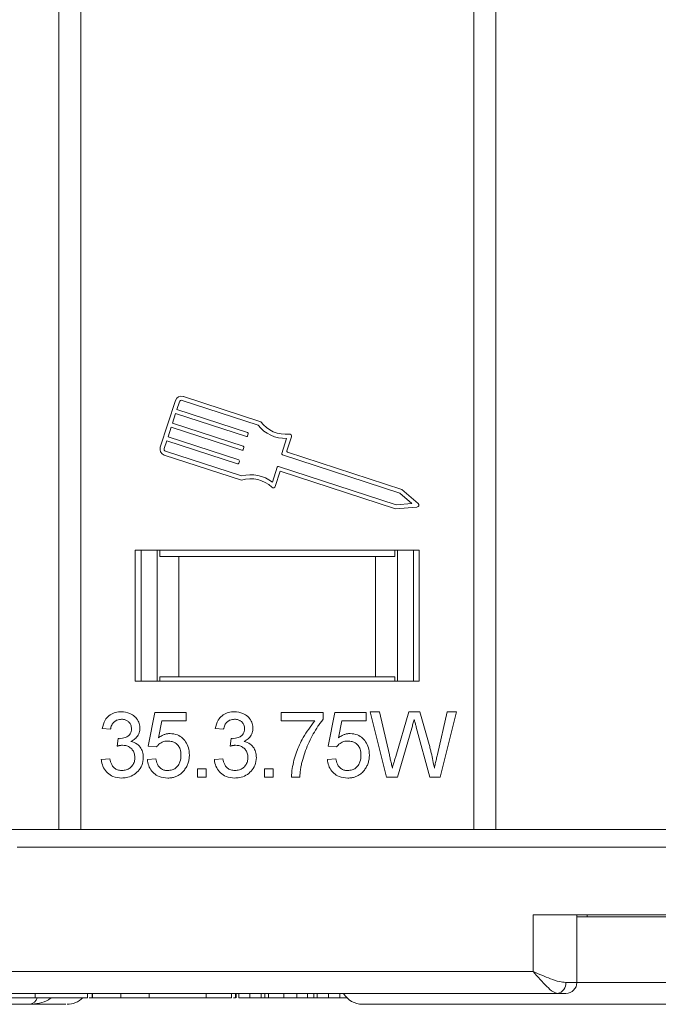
# Model space of a CAD drawing. Header units: millimetres. Extents: x 8853 to 11418, y 45 to 1005.
# Tile 146 of 256: x 10682 to 10711, y 263 to 308. Entities that reach past the tile are written whole.
import ezdxf

# ---------------------------------------------------------------- set-up
doc = ezdxf.new("R2010")
doc.units = ezdxf.units.MM

msp = doc.modelspace()

# ---------------------------------------------------------------- linework, layer by layer
at = {"color": 7, "linetype": 'Continuous', "lineweight": 15}
for p, q in [((10683.66, 344.529), (10683.66, 271.171)), ((10703.66, 344.529), (10703.66, 271.171)), ((10684.66, 343.61), (10684.66, 271.171)), ((10702.66, 271.171), (10702.66, 343.61)), ((10692.901, 289.849), (10689.359, 291.005)), ((10689.003, 290.824), (10688.304, 288.68)), ((10689.182, 290.766), (10689.065, 290.408)), ((10689.065, 290.408), (10692.303, 289.352)), ((10692.787, 289.688), (10689.3, 290.826)), ((10689.007, 290.23), (10688.861, 289.783)), ((10692.245, 289.173), (10689.007, 290.23)), ((10688.803, 289.605), (10688.657, 289.158)), ((10692.041, 288.548), (10688.803, 289.605)), ((10688.861, 289.783), (10692.099, 288.727)), ((10688.657, 289.158), (10691.895, 288.102)), ((10692.333, 289.293), (10692.304, 289.204)), ((10693.864, 288.398), (10694.089, 289.089)), ((10694.1, 288.519), (10694.311, 289.165)), ((10688.599, 288.979), (10688.482, 288.622)), ((10691.837, 287.923), (10688.599, 288.979)), ((10692.129, 288.668), (10692.1, 288.578)), ((10688.484, 288.325), (10692.027, 287.169)), ((10688.542, 288.504), (10692.029, 287.366)), ((10699.275, 286.583), (10693.894, 288.339)), ((10699.37, 286.75), (10694.131, 288.459)), ((10691.925, 288.042), (10691.896, 287.953)), ((10693.434, 287.082), (10693.66, 287.773)), ((10693.719, 287.803), (10699.1, 286.047)), ((10693.569, 286.89), (10693.794, 287.581)), ((10693.794, 287.581), (10699.078, 285.857)), ((10699.818, 286.109), (10699.275, 286.583)), ((10699.37, 286.75), (10700.108, 286.106)), ((10699.078, 285.857), (10700.055, 285.941)), ((10699.1, 286.047), (10699.818, 286.109)), ((10687.16, 283.971), (10700.16, 283.971)), ((10687.16, 277.971), (10687.16, 283.971)), ((10687.426, 283.971), (10687.426, 277.971)), ((10688.16, 283.971), (10688.16, 277.971)), ((10688.282, 283.671), (10688.282, 283.971)), ((10689.16, 283.671), (10688.282, 283.671)), ((10689.16, 278.171), (10689.16, 283.671)), ((10689.16, 283.671), (10698.16, 283.671)), ((10698.16, 283.671), (10698.16, 278.171)), ((10699.037, 283.671), (10698.16, 283.671)), ((10699.037, 283.971), (10699.037, 283.671)), ((10699.16, 277.971), (10699.16, 283.971)), ((10699.893, 277.971), (10699.893, 283.971)), ((10700.16, 283.971), (10700.16, 277.971)), ((10700.16, 277.971), (10687.16, 277.971)), ((10688.282, 277.971), (10688.282, 278.171)), ((10688.282, 278.171), (10689.16, 278.171)), ((10689.16, 278.171), (10698.16, 278.171)), ((10698.16, 278.171), (10699.037, 278.171)), ((10699.037, 278.171), (10699.037, 277.971)), ((10687.75, 274.994), (10688.058, 276.533)), ((10688.058, 276.533), (10689.481, 276.533)), ((10689.481, 276.533), (10689.481, 276.148)), ((10693.844, 276.148), (10693.844, 276.533)), ((10693.844, 276.533), (10695.767, 276.533)), ((10695.767, 276.533), (10695.767, 276.222)), ((10695.992, 274.994), (10696.3, 276.533)), ((10696.3, 276.533), (10697.723, 276.533)), ((10697.723, 276.533), (10697.723, 276.148)), ((10698.665, 273.571), (10697.91, 276.571)), ((10697.91, 276.571), (10698.346, 276.571)), ((10698.346, 276.571), (10698.792, 274.598)), ((10699.083, 274.524), (10699.676, 276.571)), ((10699.676, 276.571), (10700.185, 276.571)), ((10700.185, 276.571), (10700.613, 275.068)), ((10700.991, 274.61), (10701.434, 276.571)), ((10701.871, 276.571), (10701.115, 273.571)), ((10701.434, 276.571), (10701.871, 276.571)), ((10688.372, 276.148), (10688.22, 275.371)), ((10689.481, 276.148), (10688.372, 276.148)), ((10695.382, 276.148), (10693.844, 276.148)), ((10696.614, 276.148), (10696.461, 275.371)), ((10697.723, 276.148), (10696.614, 276.148)), ((10686.025, 275.764), (10685.64, 275.802)), ((10690.816, 275.802), (10691.201, 275.764)), ((10699.815, 275.816), (10699.166, 273.571)), ((10700.65, 273.571), (10700.023, 275.864)), ((10686.329, 274.994), (10686.369, 275.34)), ((10691.505, 274.994), (10691.545, 275.34)), ((10688.135, 274.956), (10687.75, 274.994)), ((10696.377, 274.956), (10695.992, 274.994)), ((10685.602, 274.379), (10685.986, 274.417)), ((10687.712, 274.379), (10688.096, 274.417)), ((10690.778, 274.379), (10691.162, 274.417)), ((10695.954, 274.379), (10696.338, 274.417)), ((10690.014, 273.956), (10690.399, 273.956)), ((10690.014, 273.571), (10690.014, 273.956)), ((10690.399, 273.956), (10690.399, 273.571)), ((10693.08, 273.571), (10693.08, 273.956)), ((10693.08, 273.956), (10693.465, 273.956)), ((10693.465, 273.956), (10693.465, 273.571)), ((10690.399, 273.571), (10690.014, 273.571)), ((10693.465, 273.571), (10693.08, 273.571)), ((10694.69, 273.571), (10694.305, 273.571)), ((10699.166, 273.571), (10698.665, 273.571)), ((10701.115, 273.571), (10700.65, 273.571)), ((10680.847, 271.171), (10683.945, 271.171)), ((10683.945, 271.171), (10684.66, 271.171)), ((10702.66, 271.171), (10684.66, 271.171)), ((10702.66, 271.171), (10703.374, 271.171)), ((10703.374, 271.171), (10721.562, 271.171)), ((10681.747, 270.371), (10721.562, 270.371)), ((10705.376, 267.271), (10705.376, 264.671)), ((10720, 267.271), (10705.376, 267.271)), ((10707.376, 264.171), (10707.376, 267.271)), ((10721.562, 267.171), (10707.376, 267.171)), ((10707.855, 267.271), (10707.855, 267.171)), ((10705.376, 264.671), (10665.562, 264.671)), ((10706.867, 264.171), (10707.376, 264.171)), ((10707.376, 264.171), (10711.879, 264.171)), ((10665.562, 263.671), (10706.495, 263.671)), ((10681.012, 263.471), (10682.57, 263.471)), ((10682.57, 263.671), (10682.57, 263.471)), ((10682.57, 263.471), (10684.973, 263.471)), ((10684.973, 263.671), (10684.973, 263.471)), ((10685.186, 263.671), (10685.186, 263.471)), ((10685.202, 263.671), (10685.202, 263.471)), ((10686.494, 263.671), (10686.494, 263.471)), ((10687.792, 263.671), (10687.792, 263.471)), ((10689.904, 263.471), (10691.564, 263.471)), ((10690.397, 263.671), (10690.397, 263.471)), ((10691.564, 263.671), (10691.564, 263.471)), ((10691.744, 263.671), (10691.744, 263.471)), ((10691.771, 263.671), (10691.771, 263.471)), ((10691.895, 263.671), (10691.895, 263.471)), ((10691.895, 263.471), (10692.405, 263.471)), ((10692.405, 263.671), (10692.405, 263.471)), ((10692.405, 263.471), (10692.925, 263.471)), ((10692.925, 263.671), (10692.925, 263.471)), ((10693.084, 263.671), (10693.084, 263.471)), ((10693.265, 263.671), (10693.265, 263.471)), ((10693.265, 263.471), (10693.956, 263.471)), ((10693.956, 263.671), (10693.956, 263.471)), ((10693.956, 263.471), (10694.55, 263.471)), ((10694.55, 263.671), (10694.55, 263.471)), ((10694.55, 263.471), (10695.05, 263.471)), ((10695.05, 263.671), (10695.05, 263.471)), ((10695.328, 263.671), (10695.328, 263.471)), ((10695.454, 263.471), (10695.491, 263.471)), ((10695.491, 263.671), (10695.491, 263.471)), ((10695.491, 263.471), (10696.007, 263.471)), ((10696.007, 263.671), (10696.007, 263.471)), ((10696.007, 263.471), (10696.517, 263.471)), ((10696.517, 263.671), (10696.517, 263.471)), ((10696.517, 263.471), (10696.848, 263.471)), ((10680.407, 263.171), (10682.326, 263.171))]:
    msp.add_line(p, q, dxfattribs=at)
for centre, radius, start, end in [((10689.271, 290.737), 0.282, 71.9297, 161.9297), ((10689.271, 290.737), 0.094, 71.9297, 161.9297), ((10694.029, 290.672), 1.584, 218.3704, 272.1664), ((10694.029, 290.672), 1.396, 216.112, 277.4447), ((10692.259, 289.218), 0.047, 251.9297, 341.9297), ((10692.288, 289.307), 0.047, 341.9297, 71.9297), ((10694.222, 289.194), 0.094, 341.9297, 97.4447), ((10688.572, 288.593), 0.282, 161.9297, 251.9297), ((10688.572, 288.593), 0.094, 161.9297, 251.9297), ((10692.055, 288.593), 0.047, 251.9297, 341.9297), ((10692.084, 288.682), 0.047, 341.9297, 71.9297), ((10693.908, 288.384), 0.047, 161.9297, 251.9297), ((10694.145, 288.504), 0.047, 161.9297, 251.9297), ((10691.851, 287.968), 0.047, 251.9297, 341.9297), ((10691.88, 288.057), 0.047, 341.9297, 71.9297), ((10693.704, 287.758), 0.047, 71.9297, 161.9297), ((10692.452, 285.839), 1.396, 46.4147, 107.7474), ((10692.452, 285.839), 1.584, 51.693, 105.489), ((10693.48, 286.919), 0.094, 226.4147, 341.9297), ((10700.046, 286.035), 0.094, 274.9512, 48.9082), ((10706.42, 264.116), 0.451, 279.5202, 7.0813), ((10706.876, 264.171), 0.5, 270, 0), ((10682.288, 263.56), 0.391, 275.4925, 346.8448), ((10684.038, 264.171), 1, 270, 315.4794), ((10697.562, 264.171), 1, 210, 270)]:
    msp.add_arc(centre, radius, start, end, dxfattribs=at)
for points, knots in [([(10685.64, 275.802), (10685.675, 275.934), (10685.733, 276.155), (10685.946, 276.396), (10686.183, 276.531), (10686.384, 276.569), (10686.496, 276.571), (10686.518, 276.571)], [0, 0, 0, 0, 0.317224, 0.527348, 0.737548, 0.948132, 1, 1, 1, 1]), ([(10686.518, 276.571), (10686.652, 276.556), (10686.875, 276.531), (10687.142, 276.362), (10687.298, 276.155), (10687.365, 275.958), (10687.37, 275.843), (10687.371, 275.809)], [0, 0, 0, 0, 0.31604, 0.521255, 0.727841, 0.918246, 1, 1, 1, 1]), ([(10690.816, 275.802), (10690.851, 275.934), (10690.909, 276.155), (10691.122, 276.396), (10691.359, 276.531), (10691.56, 276.569), (10691.672, 276.571), (10691.694, 276.571)], [0, 0, 0, 0, 0.317224, 0.527348, 0.737548, 0.948132, 1, 1, 1, 1]), ([(10691.694, 276.571), (10691.828, 276.556), (10692.051, 276.531), (10692.318, 276.362), (10692.474, 276.155), (10692.541, 275.958), (10692.546, 275.843), (10692.547, 275.809)], [0, 0, 0, 0, 0.31604, 0.521255, 0.727841, 0.918246, 1, 1, 1, 1]), ([(10686.53, 276.225), (10686.462, 276.219), (10686.343, 276.209), (10686.195, 276.12), (10686.086, 275.988), (10686.042, 275.86), (10686.028, 275.778), (10686.025, 275.764)], [0, 0, 0, 0, 0.26847, 0.468995, 0.669856, 0.940289, 1, 1, 1, 1]), ([(10686.986, 275.796), (10686.981, 275.853), (10686.971, 275.963), (10686.88, 276.093), (10686.762, 276.182), (10686.641, 276.22), (10686.561, 276.224), (10686.53, 276.225)], [0, 0, 0, 0, 0.241872, 0.466389, 0.6563, 0.86642, 1, 1, 1, 1]), ([(10691.706, 276.225), (10691.638, 276.219), (10691.519, 276.209), (10691.371, 276.12), (10691.262, 275.988), (10691.218, 275.86), (10691.203, 275.778), (10691.201, 275.764)], [0, 0, 0, 0, 0.26847, 0.468995, 0.669856, 0.940289, 1, 1, 1, 1]), ([(10692.162, 275.796), (10692.157, 275.853), (10692.147, 275.963), (10692.056, 276.093), (10691.938, 276.182), (10691.817, 276.22), (10691.737, 276.224), (10691.706, 276.225)], [0, 0, 0, 0, 0.241872, 0.466389, 0.6563, 0.86642, 1, 1, 1, 1]), ([(10694.305, 273.571), (10694.316, 273.705), (10694.346, 274.094), (10694.522, 274.71), (10694.85, 275.459), (10695.191, 275.901), (10695.382, 276.148)], [0, 0, 0, 0, 0.141221, 0.412473, 0.671456, 1, 1, 1, 1]), ([(10695.767, 276.222), (10695.724, 276.17), (10695.638, 276.068), (10695.481, 275.846), (10695.303, 275.553), (10695.111, 275.183), (10694.946, 274.794), (10694.864, 274.523), (10694.823, 274.387)], [0, 0, 0, 0, 0.096269, 0.192865, 0.391303, 0.591, 0.794748, 1, 1, 1, 1]), ([(10699.815, 275.816), (10699.825, 275.849), (10699.844, 275.914), (10699.872, 276.012), (10699.901, 276.11), (10699.92, 276.176), (10699.929, 276.209)], [0, 0, 0, 0, 0.249999, 0.4999982, 0.7499954, 1, 1, 1, 1]), ([(10699.929, 276.209), (10699.933, 276.193), (10699.942, 276.161), (10699.96, 276.096), (10699.98, 276.023), (10700.002, 275.94), (10700.016, 275.889), (10700.023, 275.864)], [0, 0, 0, 0, 0.139865, 0.279703, 0.559326, 0.779667, 1, 1, 1, 1]), ([(10686.424, 275.336), (10686.521, 275.347), (10686.67, 275.363), (10686.838, 275.457), (10686.93, 275.554), (10686.979, 275.67), (10686.984, 275.753), (10686.986, 275.796)], [0, 0, 0, 0, 0.355638, 0.546568, 0.693978, 0.841492, 1, 1, 1, 1]), ([(10687.371, 275.809), (10687.365, 275.741), (10687.352, 275.593), (10687.237, 275.399), (10687.091, 275.277), (10686.995, 275.23), (10686.962, 275.214)], [0, 0, 0, 0, 0.263792, 0.581099, 0.854542, 1, 1, 1, 1]), ([(10688.22, 275.371), (10688.246, 275.391), (10688.298, 275.43), (10688.395, 275.486), (10688.511, 275.536), (10688.619, 275.562), (10688.701, 275.57), (10688.737, 275.571), (10688.754, 275.571)], [0, 0, 0, 0, 0.1682768, 0.3375977, 0.5743874, 0.8180629, 0.9087982, 1, 1, 1, 1]), ([(10688.754, 275.571), (10688.868, 275.56), (10689.077, 275.539), (10689.334, 275.364), (10689.521, 275.136), (10689.621, 274.867), (10689.631, 274.681), (10689.635, 274.6)], [0, 0, 0, 0, 0.230657, 0.42536, 0.619117, 0.832995, 1, 1, 1, 1]), ([(10691.6, 275.336), (10691.697, 275.347), (10691.846, 275.363), (10692.013, 275.457), (10692.105, 275.554), (10692.155, 275.67), (10692.16, 275.753), (10692.162, 275.796)], [0, 0, 0, 0, 0.355638, 0.546568, 0.693978, 0.841492, 1, 1, 1, 1]), ([(10692.547, 275.809), (10692.541, 275.741), (10692.528, 275.593), (10692.413, 275.399), (10692.267, 275.277), (10692.171, 275.23), (10692.138, 275.214)], [0, 0, 0, 0, 0.263792, 0.581099, 0.854542, 1, 1, 1, 1]), ([(10696.461, 275.371), (10696.487, 275.391), (10696.54, 275.43), (10696.636, 275.486), (10696.752, 275.536), (10696.861, 275.562), (10696.943, 275.57), (10696.978, 275.571), (10696.996, 275.571)], [0, 0, 0, 0, 0.1682768, 0.3375977, 0.5743874, 0.8180629, 0.9087982, 1, 1, 1, 1]), ([(10696.996, 275.571), (10697.11, 275.56), (10697.319, 275.539), (10697.575, 275.364), (10697.763, 275.136), (10697.863, 274.867), (10697.872, 274.681), (10697.877, 274.6)], [0, 0, 0, 0, 0.230657, 0.42536, 0.619117, 0.832995, 1, 1, 1, 1]), ([(10686.369, 275.34), (10686.373, 275.34), (10686.382, 275.339), (10686.396, 275.338), (10686.41, 275.337), (10686.419, 275.336), (10686.424, 275.336)], [0, 0, 0, 0, 0.250087, 0.500185, 0.75003, 1, 1, 1, 1]), ([(10686.962, 275.214), (10687.059, 275.181), (10687.242, 275.119), (10687.426, 274.912), (10687.514, 274.689), (10687.521, 274.543), (10687.525, 274.474)], [0, 0, 0, 0, 0.300181, 0.56656, 0.794468, 1, 1, 1, 1]), ([(10688.648, 275.225), (10688.604, 275.223), (10688.516, 275.22), (10688.392, 275.185), (10688.287, 275.121), (10688.214, 275.058), (10688.165, 275), (10688.145, 274.971), (10688.135, 274.956)], [0, 0, 0, 0, 0.215669, 0.438311, 0.626337, 0.821904, 0.910592, 1, 1, 1, 1]), ([(10689.25, 274.577), (10689.244, 274.673), (10689.234, 274.829), (10689.133, 275.025), (10689.003, 275.147), (10688.833, 275.215), (10688.714, 275.222), (10688.648, 275.225)], [0, 0, 0, 0, 0.283054, 0.463078, 0.644303, 0.80492, 1, 1, 1, 1]), ([(10691.545, 275.34), (10691.549, 275.34), (10691.558, 275.339), (10691.572, 275.338), (10691.586, 275.337), (10691.595, 275.336), (10691.6, 275.336)], [0, 0, 0, 0, 0.250087, 0.500185, 0.75003, 1, 1, 1, 1]), ([(10692.138, 275.214), (10692.235, 275.181), (10692.418, 275.119), (10692.602, 274.912), (10692.69, 274.689), (10692.697, 274.543), (10692.701, 274.474)], [0, 0, 0, 0, 0.300181, 0.56656, 0.794468, 1, 1, 1, 1]), ([(10696.89, 275.225), (10696.846, 275.223), (10696.758, 275.22), (10696.634, 275.185), (10696.529, 275.121), (10696.456, 275.058), (10696.407, 275), (10696.387, 274.971), (10696.377, 274.956)], [0, 0, 0, 0, 0.215669, 0.438311, 0.626337, 0.821904, 0.910592, 1, 1, 1, 1]), ([(10697.492, 274.577), (10697.486, 274.673), (10697.476, 274.829), (10697.375, 275.025), (10697.245, 275.147), (10697.075, 275.215), (10696.955, 275.222), (10696.89, 275.225)], [0, 0, 0, 0, 0.283054, 0.463078, 0.644303, 0.80492, 1, 1, 1, 1]), ([(10700.613, 275.068), (10700.63, 275.004), (10700.663, 274.874), (10700.721, 274.631), (10700.786, 274.337), (10700.83, 274.106), (10700.852, 273.991)], [0, 0, 0, 0, 0.181184, 0.362387, 0.681107, 1, 1, 1, 1]), ([(10686.578, 275.035), (10686.561, 275.035), (10686.528, 275.034), (10686.482, 275.028), (10686.44, 275.021), (10686.403, 275.013), (10686.366, 275.004), (10686.341, 274.998), (10686.329, 274.994)], [0, 0, 0, 0, 0.197787, 0.396403, 0.546954, 0.697654, 0.848787, 1, 1, 1, 1]), ([(10687.14, 274.477), (10687.135, 274.545), (10687.125, 274.672), (10687.03, 274.837), (10686.897, 274.958), (10686.737, 275.027), (10686.627, 275.033), (10686.578, 275.035)], [0, 0, 0, 0, 0.228302, 0.428376, 0.628316, 0.832201, 1, 1, 1, 1]), ([(10689.405, 273.897), (10689.425, 273.924), (10689.465, 273.977), (10689.527, 274.087), (10689.586, 274.231), (10689.619, 274.38), (10689.633, 274.504), (10689.634, 274.568), (10689.635, 274.6)], [0, 0, 0, 0, 0.132054, 0.2650714, 0.5023813, 0.7463351, 0.8728185, 1, 1, 1, 1]), ([(10691.754, 275.035), (10691.737, 275.035), (10691.704, 275.034), (10691.658, 275.028), (10691.616, 275.021), (10691.579, 275.013), (10691.542, 275.004), (10691.517, 274.998), (10691.505, 274.994)], [0, 0, 0, 0, 0.197787, 0.396403, 0.546954, 0.697654, 0.848787, 1, 1, 1, 1]), ([(10692.316, 274.477), (10692.311, 274.545), (10692.301, 274.672), (10692.206, 274.837), (10692.072, 274.958), (10691.913, 275.027), (10691.803, 275.033), (10691.754, 275.035)], [0, 0, 0, 0, 0.228302, 0.428376, 0.628316, 0.832201, 1, 1, 1, 1]), ([(10697.877, 274.6), (10697.876, 274.567), (10697.875, 274.5), (10697.863, 274.402), (10697.844, 274.305), (10697.81, 274.187), (10697.751, 274.045), (10697.682, 273.947), (10697.647, 273.897)], [0, 0, 0, 0, 0.132783, 0.26612, 0.393983, 0.522764, 0.757899, 1, 1, 1, 1]), ([(10698.792, 274.598), (10698.807, 274.533), (10698.829, 274.434), (10698.859, 274.3), (10698.883, 274.197), (10698.906, 274.094), (10698.921, 274.025), (10698.929, 273.991)], [0, 0, 0, 0, 0.3211144, 0.4908357, 0.660557, 0.8302785, 1, 1, 1, 1]), ([(10700.852, 273.991), (10700.867, 274.056), (10700.889, 274.156), (10700.92, 274.292), (10700.944, 274.398), (10700.967, 274.504), (10700.983, 274.574), (10700.991, 274.61)], [0, 0, 0, 0, 0.31521, 0.486407, 0.657605, 0.828802, 1, 1, 1, 1]), ([(10686.535, 273.533), (10686.398, 273.546), (10686.161, 273.568), (10685.879, 273.76), (10685.694, 273.998), (10685.621, 274.221), (10685.605, 274.35), (10685.602, 274.379)], [0, 0, 0, 0, 0.292815, 0.5052387, 0.7172681, 0.9372488, 1, 1, 1, 1]), ([(10685.986, 274.417), (10686.01, 274.325), (10686.048, 274.179), (10686.165, 274.008), (10686.31, 273.911), (10686.447, 273.881), (10686.529, 273.879), (10686.549, 273.879)], [0, 0, 0, 0, 0.333295, 0.521794, 0.711762, 0.930457, 1, 1, 1, 1]), ([(10687.525, 274.474), (10687.512, 274.35), (10687.489, 274.122), (10687.3, 273.841), (10687.054, 273.641), (10686.783, 273.544), (10686.605, 273.536), (10686.535, 273.533)], [0, 0, 0, 0, 0.2415749, 0.4458686, 0.6495015, 0.861689, 1, 1, 1, 1]), ([(10686.549, 273.879), (10686.617, 273.883), (10686.745, 273.892), (10686.915, 273.981), (10687.043, 274.116), (10687.127, 274.287), (10687.136, 274.414), (10687.14, 274.477)], [0, 0, 0, 0, 0.2144126, 0.4057264, 0.5971115, 0.8009464, 1, 1, 1, 1]), ([(10688.644, 273.533), (10688.507, 273.544), (10688.276, 273.564), (10687.999, 273.743), (10687.818, 273.966), (10687.735, 274.192), (10687.717, 274.334), (10687.712, 274.379)], [0, 0, 0, 0, 0.291276, 0.491608, 0.691693, 0.901657, 1, 1, 1, 1]), ([(10688.096, 274.417), (10688.114, 274.332), (10688.144, 274.19), (10688.257, 274.02), (10688.391, 273.922), (10688.529, 273.883), (10688.613, 273.88), (10688.646, 273.879)], [0, 0, 0, 0, 0.306815, 0.504842, 0.704528, 0.881597, 1, 1, 1, 1]), ([(10688.646, 273.879), (10688.714, 273.884), (10688.84, 273.893), (10689.007, 273.979), (10689.131, 274.11), (10689.232, 274.311), (10689.243, 274.476), (10689.25, 274.577)], [0, 0, 0, 0, 0.194014, 0.361632, 0.529195, 0.708774, 1, 1, 1, 1]), ([(10691.711, 273.533), (10691.574, 273.546), (10691.337, 273.568), (10691.055, 273.76), (10690.869, 273.998), (10690.797, 274.221), (10690.781, 274.35), (10690.778, 274.379)], [0, 0, 0, 0, 0.292815, 0.5052387, 0.7172681, 0.9372488, 1, 1, 1, 1]), ([(10691.162, 274.417), (10691.186, 274.325), (10691.224, 274.179), (10691.341, 274.008), (10691.486, 273.911), (10691.623, 273.881), (10691.705, 273.879), (10691.725, 273.879)], [0, 0, 0, 0, 0.333295, 0.521794, 0.711762, 0.930457, 1, 1, 1, 1]), ([(10692.701, 274.474), (10692.688, 274.35), (10692.665, 274.122), (10692.476, 273.841), (10692.23, 273.641), (10691.959, 273.544), (10691.781, 273.536), (10691.711, 273.533)], [0, 0, 0, 0, 0.241575, 0.445869, 0.649502, 0.861689, 1, 1, 1, 1]), ([(10691.725, 273.879), (10691.792, 273.883), (10691.92, 273.892), (10692.091, 273.981), (10692.219, 274.116), (10692.303, 274.287), (10692.312, 274.414), (10692.316, 274.477)], [0, 0, 0, 0, 0.214413, 0.405726, 0.597111, 0.800946, 1, 1, 1, 1]), ([(10694.823, 274.387), (10694.806, 274.322), (10694.772, 274.193), (10694.735, 273.992), (10694.707, 273.784), (10694.695, 273.642), (10694.69, 273.571)], [0, 0, 0, 0, 0.241668, 0.483902, 0.741663, 1, 1, 1, 1]), ([(10696.886, 273.533), (10696.749, 273.544), (10696.518, 273.564), (10696.241, 273.743), (10696.06, 273.966), (10695.976, 274.192), (10695.959, 274.334), (10695.954, 274.379)], [0, 0, 0, 0, 0.2912765, 0.4916078, 0.6916926, 0.9016572, 1, 1, 1, 1]), ([(10696.338, 274.417), (10696.356, 274.332), (10696.386, 274.19), (10696.498, 274.02), (10696.633, 273.922), (10696.771, 273.883), (10696.854, 273.88), (10696.888, 273.879)], [0, 0, 0, 0, 0.306815, 0.504842, 0.704528, 0.881597, 1, 1, 1, 1]), ([(10696.888, 273.879), (10696.956, 273.884), (10697.082, 273.893), (10697.249, 273.979), (10697.373, 274.11), (10697.474, 274.311), (10697.485, 274.476), (10697.492, 274.577)], [0, 0, 0, 0, 0.194014, 0.361632, 0.529195, 0.708774, 1, 1, 1, 1]), ([(10698.929, 273.991), (10698.938, 274.023), (10698.957, 274.087), (10698.991, 274.208), (10699.034, 274.353), (10699.067, 274.467), (10699.083, 274.524)], [0, 0, 0, 0, 0.180188, 0.360382, 0.680191, 1, 1, 1, 1]), ([(10689.405, 273.897), (10689.365, 273.85), (10689.284, 273.753), (10689.137, 273.651), (10688.984, 273.581), (10688.852, 273.549), (10688.738, 273.535), (10688.675, 273.533), (10688.644, 273.533)], [0, 0, 0, 0, 0.211748, 0.431084, 0.605762, 0.785965, 0.89257, 1, 1, 1, 1]), ([(10697.647, 273.897), (10697.607, 273.85), (10697.526, 273.753), (10697.379, 273.651), (10697.226, 273.581), (10697.094, 273.549), (10696.98, 273.535), (10696.917, 273.533), (10696.886, 273.533)], [0, 0, 0, 0, 0.2117476, 0.4310836, 0.6057615, 0.7859652, 0.8925705, 1, 1, 1, 1]), ([(10705.376, 264.671), (10705.646, 264.555), (10706.064, 264.374), (10706.563, 264.203), (10706.772, 264.181), (10706.867, 264.171)], [0, 0, 0, 0, 0.498405, 0.772925, 1, 1, 1, 1]), ([(10706.495, 263.671), (10706.427, 263.688), (10706.283, 263.724), (10706.004, 263.974), (10705.694, 264.304), (10705.483, 264.549), (10705.376, 264.671)], [0, 0, 0, 0, 0.2343588, 0.4982155, 0.7484812, 1, 1, 1, 1]), ([(10683.317, 263.471), (10683.274, 263.44), (10683.107, 263.316), (10682.768, 263.201), (10682.473, 263.181), (10682.326, 263.171)], [0, 0, 0, 0, 0.143728, 0.570349, 1, 1, 1, 1]), ([(10685.047, 263.471), (10685.059, 263.471), (10685.133, 263.471), (10685.175, 263.471), (10685.183, 263.471), (10685.186, 263.471)], [0, 0, 0, 0, 0.116908, 0.707952, 1, 1, 1, 1]), ([(10685.186, 263.471), (10685.196, 263.471), (10685.268, 263.471), (10685.344, 263.471), (10685.358, 263.471), (10685.365, 263.471)], [0, 0, 0, 0, 0.071274, 0.507862, 1, 1, 1, 1]), ([(10685.202, 263.471), (10685.206, 263.471), (10685.217, 263.471), (10685.364, 263.471), (10685.76, 263.471), (10686.33, 263.471), (10687.032, 263.471), (10687.53, 263.471), (10687.792, 263.471)], [0, 0, 0, 0, 0.096905, 0.2925, 0.46579, 0.639193, 0.810645, 1, 1, 1, 1]), ([(10687.792, 263.471), (10687.925, 263.471), (10688.394, 263.471), (10689.096, 263.471), (10689.768, 263.471), (10690.206, 263.471), (10690.38, 263.471), (10690.393, 263.471), (10690.397, 263.471)], [0, 0, 0, 0, 0.0972635, 0.3419838, 0.5130447, 0.6843019, 0.8923804, 1, 1, 1, 1]), ([(10691.65, 263.471), (10691.676, 263.471), (10691.739, 263.471), (10691.742, 263.471), (10691.744, 263.471)], [0, 0, 0, 0, 0.428437, 1, 1, 1, 1]), ([(10692.925, 263.471), (10692.939, 263.471), (10692.969, 263.471), (10693.01, 263.471), (10693.049, 263.471), (10693.072, 263.471), (10693.084, 263.471)], [0, 0, 0, 0, 0.275241, 0.550482, 0.775241, 1, 1, 1, 1]), ([(10693.084, 263.471), (10693.103, 263.471), (10693.14, 263.471), (10693.189, 263.471), (10693.23, 263.471), (10693.253, 263.471), (10693.265, 263.471)], [0, 0, 0, 0, 0.308896, 0.617792, 0.808896, 1, 1, 1, 1]), ([(10695.05, 263.471), (10695.082, 263.471), (10695.133, 263.471), (10695.196, 263.471), (10695.243, 263.471), (10695.287, 263.471), (10695.314, 263.471), (10695.328, 263.471)], [0, 0, 0, 0, 0.310606, 0.482888, 0.655191, 0.82758, 1, 1, 1, 1]), ([(10695.328, 263.471), (10695.343, 263.471), (10695.372, 263.471), (10695.414, 263.471), (10695.453, 263.471), (10695.478, 263.471), (10695.491, 263.471)], [0, 0, 0, 0, 0.27018, 0.54036, 0.770179, 1, 1, 1, 1]), ([(10682.326, 263.171), (10682.71, 263.171), (10683.492, 263.171), (10684.013, 263.171), (10683.977, 263.171), (10683.965, 263.171)], [0, 0, 0, 0, 0.386616, 0.787148, 1, 1, 1, 1]), ([(10697.562, 263.171), (10697.612, 263.171), (10697.714, 263.171), (10698.552, 263.171), (10699.921, 263.171), (10701.851, 263.171), (10704.265, 263.171), (10707.075, 263.171), (10710.143, 263.171), (10712.361, 263.171), (10713.45, 263.171)], [0, 0, 0, 0, 0.119843, 0.244, 0.371208, 0.5, 0.628792, 0.756, 0.880157, 1, 1, 1, 1])]:
    msp.add_open_spline(points, degree=3, knots=knots, dxfattribs=at)
msp.add_open_spline([(10706.876, 263.671), (10706.859, 263.671), (10706.824, 263.671), (10706.604, 263.671), (10706.495, 263.671)], degree=3, dxfattribs=at)

doc.saveas('drawing.dxf')
